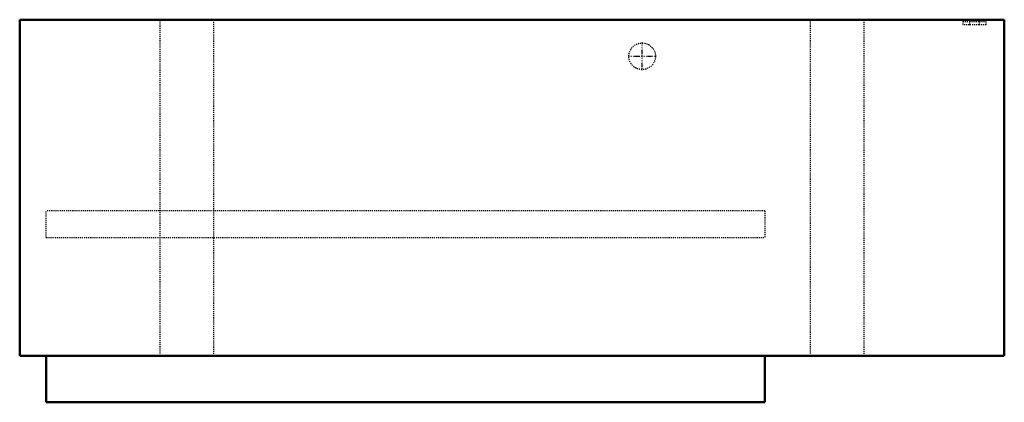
# Model space of a CAD drawing. Header units: millimetres. Extents: x -470 to 470, y -183 to 183.
import ezdxf

# ---------------------------------------------------------------- set-up
doc = ezdxf.new("R2010")
doc.units = ezdxf.units.MM
doc.linetypes.add('Center', pattern=[1.5, 0.45, -0.5, 0.05, -0.5])
doc.linetypes.add('Dashed', pattern=[2, 1, -1])
for name, color, linetype, lineweight in [('AM_0', 7, 'Continuous', 50), ('AM_7', 7, 'Center', 25), ('AM_9', 6, 'Dashed', 25)]:
    doc.layers.add(name, color=color, linetype=linetype, lineweight=lineweight)

# ---------------------------------------------------------------- blocks, each defined once
blk = doc.blocks.new('1_DH7VSA4210A_PART8_0_in_DH7VSA4210A_4')
at = {"layer": 'AM_0'}
for p, q in [((469.9, 182.5625), (-469.9, 182.5625)), ((-469.9, 182.5625), (-469.9, -138.1125)), ((469.9, -138.1125), (469.9, 182.5625)), ((-469.9, -138.1125), (469.9, -138.1125))]:
    blk.add_line(p, q, dxfattribs=at)
blk = doc.blocks.new('2_DH7VSA4210A_PART7_0_in_DH7VSA4210A_4')
at = {"layer": 'AM_9'}
for p, q in [((-335.75625, -138.1125), (-335.75625, 182.5625)), ((-284.95625, 182.5625), (-284.95625, -138.1125))]:
    blk.add_line(p, q, dxfattribs=at)
blk = doc.blocks.new('3_DH7VSA4210A_PART6_0_in_DH7VSA4210A_4')
at = {"layer": 'AM_9'}
for p, q in [((284.95625, -138.1125), (284.95625, 182.5625)), ((335.75625, 182.5625), (335.75625, -138.1125))]:
    blk.add_line(p, q, dxfattribs=at)
blk = doc.blocks.new('4_DH7VSA4210A_PART5_0_in_DH7VSA4210A_4')
at = {"layer": 'AM_9'}
for p, q in [((436.5625, 180.975), (446.0875, 180.975)), ((436.5625, 180.975), (436.5625, 177.8)), ((446.0875, 177.8), (446.0875, 180.975)), ((446.0875, 177.8), (436.5625, 177.8))]:
    blk.add_line(p, q, dxfattribs=at)
blk = doc.blocks.new('5_DH7VSA4210A_PART4_0_in_DH7VSA4210A_4')
at = {"layer": 'AM_9'}
for p, q in [((430.2125, 180.975), (436.5625, 180.975)), ((430.2125, 180.975), (430.2125, 177.8)), ((446.0875, 180.975), (452.4375, 180.975)), ((452.4375, 177.8), (452.4375, 180.975)), ((436.5625, 177.8), (430.2125, 177.8)), ((452.4375, 177.8), (446.0875, 177.8))]:
    blk.add_line(p, q, dxfattribs=at)
blk = doc.blocks.new('6_DH7VSA4210A_PART3_0_in_DH7VSA4210A_4')
at = {"layer": 'AM_7'}
for p, q in [((124.206, 134.3025), (124.206, 160.9725)), ((110.871, 147.6375), (137.541, 147.6375))]:
    blk.add_line(p, q, dxfattribs=at)
at = {"layer": 'AM_9'}
blk.add_circle((124.206, 147.6375), 12.7, dxfattribs=at)
blk = doc.blocks.new('7_DH7VSA4210A_PART2_0_in_DH7VSA4210A_4')
at = {"layer": 'AM_9'}
for p, q in [((241.3, 0), (-444.5, 0)), ((-444.5, -25.4), (-444.5, 0)), ((241.3, 0), (241.3, -25.4)), ((-444.5, -25.4), (241.3, -25.4))]:
    blk.add_line(p, q, dxfattribs=at)
blk = doc.blocks.new('8_DH7VSA4210A_PART1_0_in_DH7VSA4210A_4')
at = {"layer": 'AM_0'}
for p, q in [((-444.5, -182.5625), (-444.5, -138.1125)), ((241.3, -138.1125), (241.3, -182.5625)), ((241.3, -182.5625), (-444.5, -182.5625))]:
    blk.add_line(p, q, dxfattribs=at)

msp = doc.modelspace()

# ---------------------------------------------------------------- block references
for name in ['1_DH7VSA4210A_PART8_0_in_DH7VSA4210A_4', '2_DH7VSA4210A_PART7_0_in_DH7VSA4210A_4', '3_DH7VSA4210A_PART6_0_in_DH7VSA4210A_4', '5_DH7VSA4210A_PART4_0_in_DH7VSA4210A_4', '4_DH7VSA4210A_PART5_0_in_DH7VSA4210A_4', '6_DH7VSA4210A_PART3_0_in_DH7VSA4210A_4', '7_DH7VSA4210A_PART2_0_in_DH7VSA4210A_4', '8_DH7VSA4210A_PART1_0_in_DH7VSA4210A_4']:
    msp.add_blockref(name, (0, 0))

doc.saveas('drawing.dxf')
